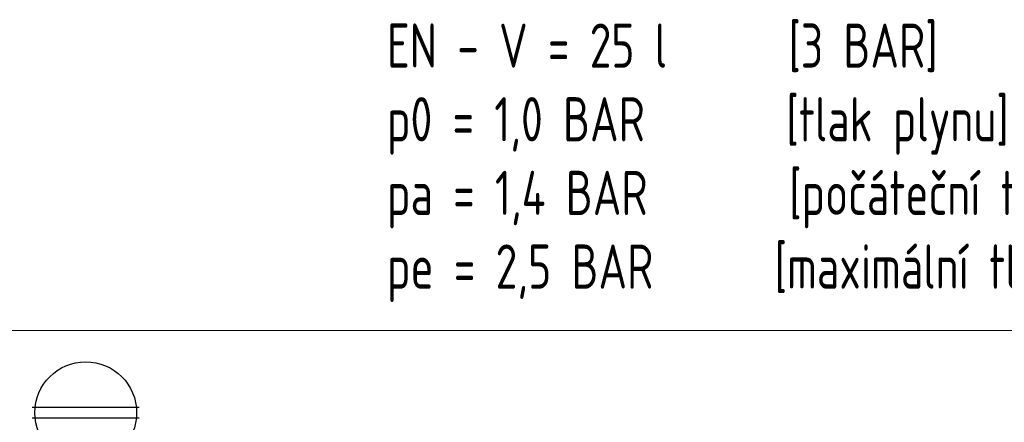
# Model space of a CAD drawing. Header units: millimetres. Extents: x 17747 to 112039, y -74980 to 446921.
# Tile 175 of 256: x 61556 to 64340, y -66769 to -65631. Entities that reach past the tile are written whole.
import ezdxf

# ---------------------------------------------------------------- set-up
doc = ezdxf.new("R2010")
doc.units = ezdxf.units.MM
doc.linetypes.add('phl_thick', pattern=[0])
for name, color, linetype, lineweight in [('UT_POPIS - OBECNĚ', 7, 'Continuous', 5), ('UT_SCHÉMA_SYMBOLY', 7, 'Continuous', 25), ('VZT_50 POPIS - OBECNE', 7, 'Continuous', 5)]:
    doc.layers.add(name, color=color, linetype=linetype, lineweight=lineweight)
doc.styles.add('ISO 2.5', font='isocp.shx', dxfattribs={"width": 0.8, "height": 2.5})

msp = doc.modelspace()

# ---------------------------------------------------------------- linework, layer by layer
at = {"layer": 'UT_SCHÉMA_SYMBOLY'}
for p, q in [((61893.5, -66727.8), (61591.1, -66727.8)), ((61591.1, -66756.6), (61893.5, -66756.6))]:
    msp.add_line(p, q, dxfattribs=at)
msp.add_circle((61742.3, -66742.2), 144, dxfattribs=at)
at = {"layer": 'VZT_50 POPIS - OBECNE', "linetype": 'phl_thick'}
msp.add_line((57168, -66509.4), (76932.8, -66509.4), dxfattribs=at)

# ---------------------------------------------------------------- texts
at = {"layer": 'UT_POPIS - OBECNĚ', "linetype": 'phl_thick', "style": 'ISO 2.5', "width": 0.8}
for s, p in [('EN - V = 25 l      [3 BAR]', (62594.1, -65766.3)), ('p0 = 1,0 BAR       [tlak plynu]', (62594.1, -65974.6)), ('pa = 1,4 BAR       [počáteční tlak soustavy]', (62594.1, -66182.9)), ('pe = 2,5 BAR      [maximální tlak soustavy]', (62594.1, -66391.3))]:
    msp.add_text(s, height=125, dxfattribs=at).set_placement(p)

doc.saveas('drawing.dxf')
